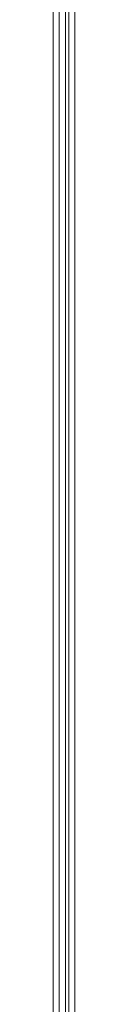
# Model space of a CAD drawing. Header units: millimetres. Extents: x -41968 to 54113, y -9946 to 101810.
# Tile 41 of 174: x -38451 to -38436, y 18596 to 19271. Entities that reach past the tile are written whole.
import ezdxf

# ---------------------------------------------------------------- set-up
doc = ezdxf.new("R2010")
doc.units = ezdxf.units.MM
doc.layers.add('CERNA', color=7, linetype='Continuous', lineweight=15)
doc.layers.add('UT-potrubi_privodni', color=3, linetype='Continuous', lineweight=50)

# ---------------------------------------------------------------- blocks, each defined once
blk = doc.blocks.new('CONDENSINOX_50_2')
at = {"layer": 'CERNA'}
for points in [[(96.09, 215.35), (96.09, 3769.46)], [(100.38, 3769.46), (100.38, 213.23)], [(104.66, 3769.46), (104.66, 215.35)], [(106.79, 211.07), (106.79, 3769.46)], [(111.07, 3769.46), (111.07, 215.35)]]:
    blk.add_lwpolyline(points, dxfattribs=at)

msp = doc.modelspace()

# ---------------------------------------------------------------- block references
at = {"layer": 'UT-potrubi_privodni', "ltscale": 10}
msp.add_blockref('CONDENSINOX_50_2', (-38547.543, 16656.325), dxfattribs=at)

doc.saveas('drawing.dxf')
